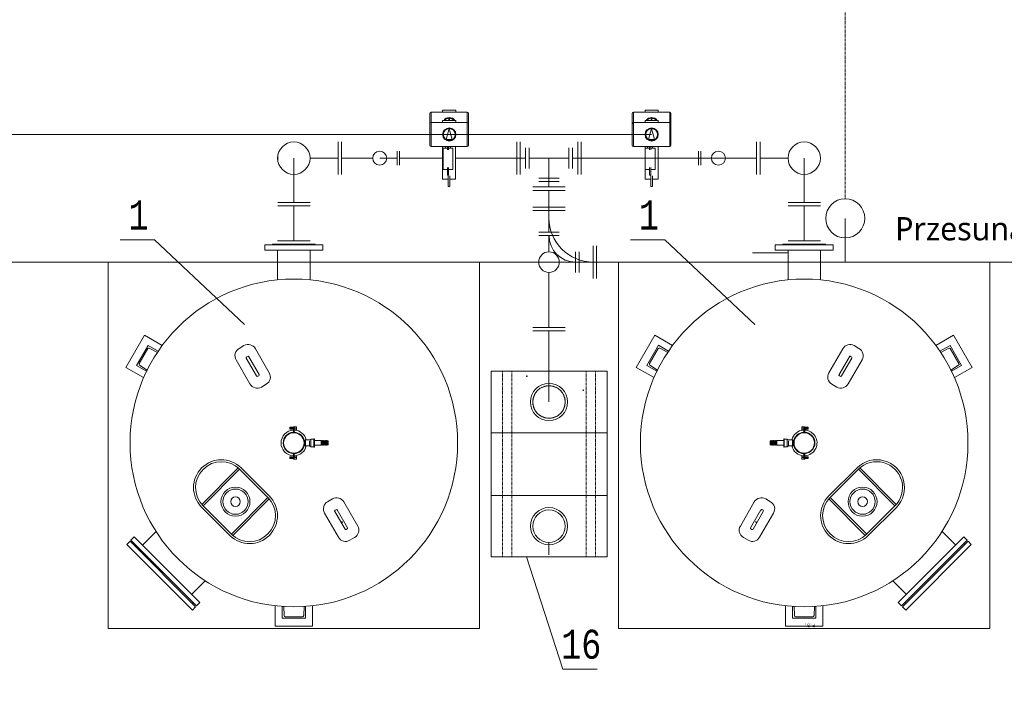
# Model space of a CAD drawing. Header units: millimetres. Extents: x 2992 to 87967, y -27051 to 43968.
# Tile 5 of 17: x 11508 to 15752, y -3273 to -423. Entities that reach past the tile are written whole.
import ezdxf
from ezdxf.enums import TextEntityAlignment as Align

# ---------------------------------------------------------------- set-up
doc = ezdxf.new("R2010")
doc.units = ezdxf.units.MM
doc.linetypes.add('DASHED', pattern=[4, 2, -2])
doc.layers.get('0').update_dxf_attribs({"lineweight": 5})
for name, color, linetype, lineweight in [('a_armatura', 7, 'Continuous', 5), ('a_filtr', 7, 'Continuous', 9), ('a_kanał technologiczny', 252, 'Continuous', 9), ('a_opis', 7, 'Continuous', 5), ('a_powietrze do zbiorników', 42, 'Continuous', 5), ('a_skrzynia kontrolno-pomiarowa', 7, 'Continuous', 9), ('a_technologia', 140, 'Continuous', 9), ('LC-002-002-----0', 1, 'Continuous', 5), ('PRZEKRÓJ', 7, 'Continuous', 5), ('woda płuczna', 24, 'Continuous', 5)]:
    doc.layers.add(name, color=color, linetype=linetype, lineweight=lineweight)
doc.layers.add('popłuczyny', color=22, linetype='Continuous')
doc.styles.add('LC-TXT-001-0', font='MONOTXT')
doc.styles.add('TrembuchetMS', font='trebuc.ttf', dxfattribs={"height": 100})
doc.dimstyles.new('andrzej', dxfattribs={"dimtxt": 100, "dimasz": 120, "dimexe": 30, "dimexo": 150, "dimgap": 60, "dimtad": 1, "dimdec": 0, "dimzin": 3, "dimdsep": 46, "dimtxsty": 'TrembuchetMS', "dimcen": 3, "dimazin": 2, "dimtfac": 1, "dimtdec": 0, "dimtofl": 0, "dimtmove": 0, "dimatfit": 3, "dimfxl": 0, "dimfrac": 1, "dimtolj": 1, "dimtzin": 0, "dimarcsym": 0})

# ---------------------------------------------------------------- blocks, each defined once
blk = doc.blocks.new('*D115')
at = {"layer": 'Defpoints', "color": 0, "linetype": 'ByBlock'}
for p in [(11195.9, -1643.4), (11983.9, -1643.4), (11983.9, -5533.4)]:
    blk.add_point(p, dxfattribs=at)
at = {"layer": 'PRZEKRÓJ', "color": 0, "lineweight": -2}
for p, q in [((11195.9, -5413.4), (11195.9, -5563.4)), ((11983.9, -5413.4), (11983.9, -5563.4)), ((11315.9, -5533.4), (11863.9, -5533.4))]:
    blk.add_line(p, q, dxfattribs=at)
at = {"layer": 'PRZEKRÓJ', "color": 0, "linetype": 'ByBlock'}
for points in [[(11315.9, -5513.4), (11315.9, -5553.4), (11195.9, -5533.4)], [(11863.9, -5553.4), (11863.9, -5513.4), (11983.9, -5533.4)]]:
    blk.add_solid(points, dxfattribs=at)
at = {"layer": 'PRZEKRÓJ', "color": 0, "linetype": 'ByBlock', "lineweight": 9, "insert": (11589.9, -5422.5), "char_height": 100, "attachment_point": 5, "style": 'TrembuchetMS'}
blk.add_mtext('\\A1;788', dxfattribs=at)
blk = doc.blocks.new('*D116')
at = {"layer": 'Defpoints', "color": 0, "linetype": 'ByBlock'}
for p in [(13394.5, -1599.4), (11983.9, -1643.4), (13394.5, -5533.4)]:
    blk.add_point(p, dxfattribs=at)
at = {"layer": 'PRZEKRÓJ', "color": 0, "lineweight": -2}
for p, q in [((11983.9, -5413.4), (11983.9, -5563.4)), ((13394.5, -5413.4), (13394.5, -5563.4)), ((12103.9, -5533.4), (13274.5, -5533.4))]:
    blk.add_line(p, q, dxfattribs=at)
at = {"layer": 'PRZEKRÓJ', "color": 0, "linetype": 'ByBlock'}
for points in [[(12103.9, -5513.4), (12103.9, -5553.4), (11983.9, -5533.4)], [(13274.5, -5553.4), (13274.5, -5513.4), (13394.5, -5533.4)]]:
    blk.add_solid(points, dxfattribs=at)
at = {"layer": 'PRZEKRÓJ', "color": 0, "linetype": 'ByBlock', "lineweight": 9, "insert": (12689.2, -5423.2), "char_height": 100, "attachment_point": 5, "style": 'TrembuchetMS'}
blk.add_mtext('\\A1;1412', dxfattribs=at)
blk = doc.blocks.new('*D117')
at = {"layer": 'Defpoints', "color": 0, "linetype": 'ByBlock'}
for p in [(15595.9, -1643.4), (15923.6, -2677.9), (15923.6, -5533.4)]:
    blk.add_point(p, dxfattribs=at)
at = {"layer": 'PRZEKRÓJ', "color": 0, "lineweight": -2}
for p, q in [((15595.9, -5413.4), (15595.9, -5563.4)), ((15923.6, -5413.4), (15923.6, -5563.4)), ((15475.9, -5533.4), (15355.9, -5533.4)), ((16043.6, -5533.4), (16163.6, -5533.4))]:
    blk.add_line(p, q, dxfattribs=at)
at = {"layer": 'PRZEKRÓJ', "color": 0, "linetype": 'ByBlock'}
for points in [[(15475.9, -5553.4), (15475.9, -5513.4), (15595.9, -5533.4)], [(16043.6, -5513.4), (16043.6, -5553.4), (15923.6, -5533.4)]]:
    blk.add_solid(points, dxfattribs=at)
at = {"layer": 'PRZEKRÓJ', "color": 0, "linetype": 'ByBlock', "lineweight": 9, "insert": (15759.7, -5422.5), "char_height": 100, "attachment_point": 5, "style": 'TrembuchetMS'}
blk.add_mtext('\\A1;328', dxfattribs=at)
blk = doc.blocks.new('*D181')
at = {"layer": 'Defpoints', "color": 0, "linetype": 'ByBlock'}
for p in [(13394.5, -2246.1), (14182.6, -2246.1), (14182.6, -5533.4)]:
    blk.add_point(p, dxfattribs=at)
at = {"layer": 'PRZEKRÓJ', "color": 0, "lineweight": -2}
for p, q in [((13394.5, -5413.4), (13394.5, -5563.4)), ((14182.6, -5413.4), (14182.6, -5563.4)), ((13514.5, -5533.4), (14062.6, -5533.4))]:
    blk.add_line(p, q, dxfattribs=at)
at = {"layer": 'PRZEKRÓJ', "color": 0, "linetype": 'ByBlock'}
for points in [[(13514.5, -5513.4), (13514.5, -5553.4), (13394.5, -5533.4)], [(14062.6, -5553.4), (14062.6, -5513.4), (14182.6, -5533.4)]]:
    blk.add_solid(points, dxfattribs=at)
at = {"layer": 'PRZEKRÓJ', "color": 0, "linetype": 'ByBlock', "lineweight": 9, "insert": (13788.5, -5422.5), "char_height": 100, "attachment_point": 5, "style": 'TrembuchetMS'}
blk.add_mtext('\\A1;788', dxfattribs=at)
blk = doc.blocks.new('*D182')
at = {"layer": 'Defpoints', "color": 0, "linetype": 'ByBlock'}
for p in [(14182.6, -2246.1), (15595.9, -5533.4), (15595.9, -5533.4)]:
    blk.add_point(p, dxfattribs=at)
at = {"layer": 'PRZEKRÓJ', "color": 0, "lineweight": -2}
for p, q in [((14182.6, -5413.4), (14182.6, -5563.4)), ((14302.6, -5533.4), (15475.9, -5533.4)), ((15595.9, -5683.4), (15595.9, -5563.4))]:
    blk.add_line(p, q, dxfattribs=at)
at = {"layer": 'PRZEKRÓJ', "color": 0, "linetype": 'ByBlock'}
for points in [[(14302.6, -5513.4), (14302.6, -5553.4), (14182.6, -5533.4)], [(15475.9, -5553.4), (15475.9, -5513.4), (15595.9, -5533.4)]]:
    blk.add_solid(points, dxfattribs=at)
at = {"layer": 'PRZEKRÓJ', "color": 0, "linetype": 'ByBlock', "lineweight": 9, "insert": (14889.2, -5423.2), "char_height": 100, "attachment_point": 5, "style": 'TrembuchetMS'}
blk.add_mtext('\\A1;1412', dxfattribs=at)

msp = doc.modelspace()

# ---------------------------------------------------------------- linework, layer by layer
at = {"color": 250, "lineweight": 9, "true_color": 0x424242}
for p, q in [((14260.9, -1019.1), (14433.9, -1019.1)), ((12089.3, -1371), (11940.9, -1371)), ((12089.3, -1371), (12476.8, -1736.2)), ((14289.3, -1371), (14140.9, -1371)), ((14289.3, -1371), (14676.8, -1736.2)), ((13849.5, -3220.1), (13692.5, -2737.1)), ((13998, -3220.1), (13849.5, -3220.1))]:
    msp.add_line(p, q, dxfattribs=at)
for centre, radius in [((13789.7, -1467.1), 44.4), ((13789.7, -2069.6), 80), ((13789.7, -2604.6), 80), ((13789.7, -2604.6), 80), ((13789.7, -2604.6), 80)]:
    msp.add_circle(centre, radius, dxfattribs=at)
at = {"layer": 'a_armatura', "color": 250, "lineweight": 9, "true_color": 0x424242}
for p, q in [((13276.3, -826.8), (13276.3, -871.3)), ((13282, -821.1), (13282, -865.7)), ((13331.3, -821.1), (13282, -821.1)), ((13331.3, -812.1), (13331.3, -821.1)), ((13388.3, -812.1), (13331.3, -812.1)), ((13388.3, -821.1), (13331.3, -821.1)), ((13359.8, -847), (13357.2, -856.7)), ((13362.4, -856.7), (13359.8, -847)), ((13388.3, -821.1), (13388.3, -812.1)), ((13437.6, -821.1), (13388.3, -821.1)), ((13437.6, -821.1), (13437.6, -865.7)), ((13443.3, -826.8), (13443.3, -918.4)), ((14148.6, -826.8), (14148.6, -918.4)), ((14154.3, -821.1), (14154.3, -865.7)), ((14154.3, -821.1), (14203.6, -821.1)), ((14203.6, -821.1), (14203.6, -812.1)), ((14203.6, -812.1), (14260.6, -812.1)), ((14203.6, -821.1), (14260.6, -821.1)), ((14229.5, -856.7), (14232.1, -847)), ((14232.1, -847), (14234.7, -856.7)), ((14260.6, -812.1), (14260.6, -821.1)), ((14260.6, -821.1), (14309.9, -821.1)), ((14309.9, -821.1), (14309.9, -865.7)), ((14315.6, -826.8), (14315.6, -871.3)), ((13276.3, -871.4), (13276.3, -963)), ((13282, -865.7), (13331.3, -865.7)), ((13282, -865.7), (13282, -968.7)), ((13331.3, -865.7), (13331.3, -856.7)), ((13331.3, -856.7), (13388.3, -856.7)), ((13331.3, -865.7), (13388.3, -865.7)), ((13388.3, -856.7), (13388.3, -865.7)), ((13388.3, -865.7), (13437.6, -865.7)), ((13437.6, -865.7), (13437.6, -968.7)), ((13443.3, -871.4), (13443.3, -963)), ((14148.6, -871.4), (14148.6, -963)), ((14203.6, -865.7), (14154.3, -865.7)), ((14154.3, -865.7), (14154.3, -968.7)), ((14203.6, -856.7), (14203.6, -865.7)), ((14260.6, -856.7), (14203.6, -856.7)), ((14260.6, -865.7), (14203.6, -865.7)), ((14260.6, -865.7), (14260.6, -856.7)), ((14309.9, -865.7), (14260.6, -865.7)), ((14309.9, -865.7), (14309.9, -968.7)), ((14315.6, -871.4), (14315.6, -963)), ((13346.9, -939.4), (13359.8, -891.6)), ((13359.8, -891.6), (13372.6, -939.4)), ((14232.1, -891.6), (14219.3, -939.4)), ((14244.9, -939.4), (14232.1, -891.6)), ((13282, -968.7), (13437.6, -968.7)), ((13330.9, -968.7), (13330.9, -1095)), ((13330.9, -1110.1), (13330.9, -968.7)), ((13343.7, -975.7), (13332.9, -975.7)), ((13332.9, -975.7), (13332.9, -1067.7)), ((13343.7, -975.7), (13343.7, -968.7)), ((13351.7, -975.7), (13343.7, -975.7)), ((13372.6, -939.4), (13346.9, -939.4)), ((13351.7, -968.7), (13351.7, -975.7)), ((13351.7, -975.7), (13351.7, -983.4)), ((13357.1, -975.7), (13357.1, -968.7)), ((13357.1, -975.7), (13357.1, -983.4)), ((13375.9, -975.7), (13357.1, -975.7)), ((13365.2, -975.7), (13365.2, -968.7)), ((13365.2, -975.7), (13375.9, -975.7)), ((13375.9, -1067.7), (13375.9, -975.7)), ((13386.9, -968.7), (13386.9, -1095)), ((13386.9, -968.7), (13386.9, -1110.1)), ((14309.9, -968.7), (14154.3, -968.7)), ((14214.7, -975.7), (14203.9, -975.7)), ((14203.9, -1067.7), (14203.9, -975.7)), ((14203.9, -975.7), (14222.7, -975.7)), ((14204.9, -968.7), (14204.9, -975.7)), ((14204.9, -968.7), (14204.9, -975.7)), ((14214.7, -975.7), (14214.7, -968.7)), ((14219.3, -939.4), (14244.9, -939.4)), ((14222.7, -975.7), (14222.7, -968.7)), ((14222.7, -975.7), (14222.7, -983.4)), ((14228.1, -968.7), (14228.1, -975.7)), ((14228.1, -975.7), (14228.1, -983.4)), ((14228.1, -975.7), (14236.2, -975.7)), ((14236.2, -975.7), (14236.2, -968.7)), ((14236.2, -975.7), (14246.9, -975.7)), ((14246.9, -975.7), (14246.9, -1067.7)), ((14260.9, -968.7), (14260.9, -1095)), ((14260.9, -1110.1), (14260.9, -968.7)), ((13332.9, -983.4), (13332.9, -1060.1)), ((13375.9, -983.4), (13375.9, -1060.1)), ((14203.9, -983.4), (14203.9, -1060.1)), ((14246.9, -983.4), (14246.9, -1060.1)), ((13351.7, -1067.7), (13351.7, -1060.1)), ((13357.1, -1067.7), (13357.1, -1060.1)), ((14222.7, -1067.7), (14222.7, -1060.1)), ((14228.1, -1067.7), (14228.1, -1060.1)), ((13332.9, -1067.7), (13351.7, -1067.7)), ((13351.7, -1067.7), (13351.7, -1092.7)), ((13357.1, -1092.7), (13351.7, -1092.7)), ((13355.4, -1110.1), (13355.4, -1095)), ((13357.1, -1067.7), (13375.9, -1067.7)), ((13357.1, -1067.7), (13357.1, -1092.7)), ((13362.4, -1110.1), (13362.4, -1095)), ((14222.7, -1067.7), (14203.9, -1067.7)), ((14204.9, -1067.7), (14204.9, -1095)), ((14204.9, -1067.7), (14204.9, -1110.1)), ((14222.7, -1067.7), (14222.7, -1092.7)), ((14222.7, -1092.7), (14228.1, -1092.7)), ((14228.1, -1067.7), (14228.1, -1092.7)), ((14246.9, -1067.7), (14228.1, -1067.7)), ((14229.4, -1110.1), (14229.4, -1095)), ((14236.4, -1110.1), (14236.4, -1095)), ((13355.4, -1110.1), (13330.9, -1110.1)), ((13355.4, -1110.1), (13355.4, -1141.1)), ((13355.4, -1141.1), (13362.4, -1141.1)), ((13362.4, -1110.1), (13362.4, -1141.1)), ((13386.9, -1110.1), (13362.4, -1110.1)), ((14204.9, -1110.1), (14229.4, -1110.1)), ((14229.4, -1110.1), (14229.4, -1141.1)), ((14236.4, -1141.1), (14229.4, -1141.1)), ((14236.4, -1110.1), (14260.9, -1110.1)), ((14236.4, -1110.1), (14236.4, -1141.1)), ((13719.9, -1748.6), (13859.6, -1748.6)), ((13719.9, -1763.6), (13859.6, -1763.6)), ((12672, -2182.8), (12702, -2182.8)), ((12672.9, -2179.2), (12673.4, -2178.7)), ((12672.9, -2179.2), (12672.9, -2186.4)), ((12672.9, -2186.4), (12673.4, -2186.9)), ((12673.4, -2178.7), (12687.9, -2178.7)), ((12673.4, -2178.7), (12673.4, -2186.9)), ((12673.4, -2179.2), (12687.9, -2179.2)), ((12673.4, -2186.4), (12687.9, -2186.4)), ((12673.4, -2186.9), (12687.9, -2186.9)), ((12687.9, -2176.9), (12687.9, -2197.9)), ((12687.9, -2176.9), (12689.4, -2176.9)), ((12689.4, -2176.9), (12689.4, -2197.7)), ((12689.4, -2178.7), (12690.4, -2178.7)), ((12689.4, -2179.2), (12690.4, -2179.2)), ((12689.4, -2186.4), (12690.4, -2186.4)), ((12689.4, -2186.9), (12690.4, -2186.9)), ((12690.4, -2176.9), (12690.4, -2197.7)), ((12690.4, -2176.9), (12691.9, -2176.9)), ((12691.9, -2176.3), (12691.9, -2197.9)), ((12691.9, -2176.3), (12700.7, -2176.3)), ((12691.9, -2189.3), (12700.7, -2189.3)), ((12700.7, -2176.3), (12700.7, -2189.3)), ((14907.8, -2182.8), (14877.9, -2182.8)), ((14879.1, -2176.3), (14879.1, -2189.3)), ((14887.9, -2176.3), (14879.1, -2176.3)), ((14887.9, -2189.3), (14879.1, -2189.3)), ((14887.9, -2176.3), (14887.9, -2197.9)), ((14889.4, -2176.9), (14887.9, -2176.9)), ((14889.4, -2176.9), (14889.4, -2197.7)), ((14890.4, -2178.7), (14889.4, -2178.7)), ((14890.4, -2179.2), (14889.4, -2179.2)), ((14890.4, -2186.4), (14889.4, -2186.4)), ((14890.4, -2186.9), (14889.4, -2186.9)), ((14890.4, -2176.9), (14890.4, -2197.7)), ((14891.9, -2176.9), (14890.4, -2176.9)), ((14891.9, -2176.9), (14891.9, -2197.9)), ((14906.4, -2178.7), (14891.9, -2178.7)), ((14906.4, -2179.2), (14891.9, -2179.2)), ((14906.4, -2186.4), (14891.9, -2186.4)), ((14906.4, -2186.9), (14891.9, -2186.9)), ((14906.9, -2179.2), (14906.4, -2178.7)), ((14906.4, -2178.7), (14906.4, -2186.9)), ((14906.9, -2186.4), (14906.4, -2186.9)), ((14906.9, -2179.2), (14906.9, -2186.4)), ((12734.7, -2238.1), (12733.2, -2238.1)), ((12735.7, -2235.6), (12734.7, -2236.6)), ((12734.7, -2236.6), (12734.7, -2255.6)), ((12738.3, -2236.6), (12734.7, -2236.6)), ((12738.3, -2235.6), (12735.7, -2235.6)), ((12735.7, -2255.6), (12735.7, -2236.6)), ((12738.3, -2232.3), (12738.3, -2260)), ((12740.1, -2232.3), (12738.3, -2232.3)), ((12740.1, -2232.3), (12740.1, -2260)), ((12757.8, -2233.3), (12740.1, -2233.3)), ((12757.8, -2233.3), (12763.1, -2230)), ((12757.8, -2236.3), (12757.8, -2255.9)), ((12776.4, -2230), (12763.1, -2230)), ((12763.1, -2233), (12763.1, -2259.3)), ((12776.4, -2263.6), (12776.4, -2228.6)), ((12778.3, -2228.6), (12776.4, -2228.6)), ((12778.3, -2263.6), (12778.3, -2228.6)), ((12778.3, -2236.1), (12807.3, -2236.1)), ((12807.3, -2236.1), (12809.5, -2237.6)), ((12807.3, -2256.1), (12807.3, -2236.1)), ((12810.3, -2236.1), (12812.5, -2237.6)), ((12810.3, -2256.1), (12810.3, -2236.1)), ((12813.3, -2236.1), (12815.5, -2237.6)), ((12813.3, -2256.1), (12813.3, -2236.1)), ((12816.3, -2236.1), (12818.5, -2237.6)), ((12816.3, -2256.1), (12816.3, -2236.1)), ((12819.3, -2236.1), (12821.5, -2237.6)), ((12819.3, -2256.1), (12819.3, -2236.1)), ((12822.3, -2256.2), (12822.3, -2236.1)), ((12822.3, -2236.1), (12822.4, -2236.1)), ((12822.3, -2236.1), (12824.5, -2237.6)), ((12825.3, -2256.1), (12825.3, -2236.1)), ((12825.3, -2236.1), (12827.5, -2237.6)), ((12828.3, -2256.1), (12828.3, -2236.1)), ((12828.3, -2236.1), (12830.5, -2237.6)), ((12831.3, -2256.2), (12831.3, -2236.1)), ((12831.3, -2236.1), (12831.4, -2236.1)), ((12831.3, -2236.1), (12833.5, -2237.6)), ((12834.3, -2236.1), (12837.3, -2238.1)), ((12834.3, -2256.1), (12834.3, -2236.1)), ((12837.3, -2238.1), (12837.3, -2254.1)), ((14745.5, -2236.1), (14742.5, -2238.1)), ((14742.5, -2238.1), (14742.5, -2254.1)), ((14745.5, -2256.1), (14745.5, -2236.1)), ((14748.5, -2236.1), (14746.3, -2237.6)), ((14748.5, -2236.1), (14748.4, -2236.1)), ((14748.5, -2256.2), (14748.5, -2236.1)), ((14751.5, -2236.1), (14749.3, -2237.6)), ((14751.5, -2256.1), (14751.5, -2236.1)), ((14754.5, -2236.1), (14752.3, -2237.6)), ((14754.5, -2256.1), (14754.5, -2236.1)), ((14757.5, -2236.1), (14755.3, -2237.6)), ((14757.5, -2236.1), (14757.4, -2236.1)), ((14757.5, -2256.2), (14757.5, -2236.1)), ((14760.5, -2236.1), (14758.3, -2237.6)), ((14760.5, -2256.1), (14760.5, -2236.1)), ((14763.5, -2236.1), (14761.3, -2237.6)), ((14763.5, -2256.1), (14763.5, -2236.1)), ((14766.5, -2236.1), (14764.3, -2237.6)), ((14766.5, -2256.1), (14766.5, -2236.1)), ((14769.5, -2236.1), (14767.3, -2237.6)), ((14769.5, -2256.1), (14769.5, -2236.1)), ((14772.5, -2236.1), (14770.3, -2237.6)), ((14801.5, -2236.1), (14772.5, -2236.1)), ((14772.5, -2256.1), (14772.5, -2236.1)), ((14801.5, -2263.6), (14801.5, -2228.6)), ((14801.5, -2228.6), (14803.5, -2228.6)), ((14803.5, -2263.6), (14803.5, -2228.6)), ((14803.5, -2230), (14816.8, -2230)), ((14822, -2233.3), (14816.8, -2230)), ((14816.8, -2233), (14816.8, -2259.3)), ((14822, -2233.3), (14839.7, -2233.3)), ((14822, -2236.3), (14822, -2255.9)), ((14839.7, -2232.3), (14841.5, -2232.3)), ((14839.7, -2232.3), (14839.7, -2260)), ((14841.5, -2232.3), (14841.5, -2260)), ((14841.5, -2235.6), (14844.2, -2235.6)), ((14841.5, -2236.6), (14845.2, -2236.6)), ((14844.2, -2235.6), (14845.2, -2236.6)), ((14844.2, -2255.6), (14844.2, -2236.6)), ((14845.2, -2236.6), (14845.2, -2255.6)), ((14845.2, -2238.1), (14846.7, -2238.1)), ((12734.7, -2254.1), (12733.2, -2254.1)), ((12735.7, -2256.6), (12734.7, -2255.6)), ((12738.3, -2255.6), (12734.7, -2255.6)), ((12738.3, -2256.6), (12735.7, -2256.6)), ((12738.3, -2260), (12740.1, -2260)), ((12740.1, -2258.9), (12757.8, -2258.9)), ((12757.8, -2258.9), (12763.1, -2262.3)), ((12763.1, -2262.3), (12776.4, -2262.3)), ((12776.4, -2263.6), (12778.3, -2263.6)), ((12778.3, -2256.1), (12807.3, -2256.1)), ((12807.3, -2256.1), (12809.5, -2254.6)), ((12810.3, -2256.1), (12812.5, -2254.6)), ((12813.3, -2256.1), (12815.5, -2254.6)), ((12816.3, -2256.1), (12818.5, -2254.6)), ((12819.3, -2256.1), (12821.5, -2254.6)), ((12822.3, -2256.2), (12824.5, -2254.7)), ((12822.3, -2256.1), (12822.4, -2256.1)), ((12825.3, -2256.1), (12827.5, -2254.6)), ((12828.3, -2256.1), (12830.5, -2254.6)), ((12831.3, -2256.2), (12833.5, -2254.7)), ((12831.3, -2256.1), (12831.4, -2256.1)), ((12834.3, -2256.1), (12837.3, -2254.1)), ((14745.5, -2256.1), (14742.5, -2254.1)), ((14748.5, -2256.2), (14746.3, -2254.7)), ((14748.5, -2256.1), (14748.4, -2256.1)), ((14751.5, -2256.1), (14749.3, -2254.6)), ((14754.5, -2256.1), (14752.3, -2254.6)), ((14757.5, -2256.2), (14755.3, -2254.7)), ((14757.5, -2256.1), (14757.4, -2256.1)), ((14760.5, -2256.1), (14758.3, -2254.6)), ((14763.5, -2256.1), (14761.3, -2254.6)), ((14766.5, -2256.1), (14764.3, -2254.6)), ((14769.5, -2256.1), (14767.3, -2254.6)), ((14772.5, -2256.1), (14770.3, -2254.6)), ((14801.5, -2256.1), (14772.5, -2256.1)), ((14803.5, -2263.6), (14801.5, -2263.6)), ((14816.8, -2262.3), (14803.5, -2262.3)), ((14822, -2258.9), (14816.8, -2262.3)), ((14839.7, -2258.9), (14822, -2258.9)), ((14841.5, -2260), (14839.7, -2260)), ((14841.5, -2255.6), (14845.2, -2255.6)), ((14841.5, -2256.6), (14844.2, -2256.6)), ((14844.2, -2256.6), (14845.2, -2255.6)), ((14845.2, -2254.1), (14846.7, -2254.1)), ((12672, -2309.4), (12702, -2309.4)), ((12672.9, -2305.8), (12673.4, -2305.3)), ((12672.9, -2313), (12672.9, -2305.8)), ((12672.9, -2313), (12673.4, -2313.5)), ((12673.4, -2305.3), (12687.9, -2305.3)), ((12673.4, -2313.5), (12673.4, -2305.3)), ((12673.4, -2305.8), (12687.9, -2305.8)), ((12673.4, -2313), (12687.9, -2313)), ((12673.4, -2313.5), (12687.9, -2313.5)), ((12687.9, -2315.3), (12687.9, -2294.3)), ((12687.9, -2315.3), (12689.4, -2315.3)), ((12689.4, -2315.3), (12689.4, -2294.6)), ((12689.4, -2305.3), (12690.4, -2305.3)), ((12689.4, -2305.8), (12690.4, -2305.8)), ((12689.4, -2313), (12690.4, -2313)), ((12689.4, -2313.5), (12690.4, -2313.5)), ((12690.4, -2315.3), (12690.4, -2294.6)), ((12690.4, -2315.3), (12691.9, -2315.3)), ((12691.9, -2315.9), (12691.9, -2294.3)), ((12691.9, -2302.9), (12700.7, -2302.9)), ((12691.9, -2315.9), (12700.7, -2315.9)), ((12700.7, -2315.9), (12700.7, -2302.9)), ((14907.8, -2309.4), (14877.9, -2309.4)), ((14879.1, -2315.9), (14879.1, -2302.9)), ((14887.9, -2302.9), (14879.1, -2302.9)), ((14887.9, -2315.9), (14879.1, -2315.9)), ((14887.9, -2315.9), (14887.9, -2294.3)), ((14889.4, -2315.3), (14887.9, -2315.3)), ((14889.4, -2315.3), (14889.4, -2294.6)), ((14890.4, -2305.3), (14889.4, -2305.3)), ((14890.4, -2305.8), (14889.4, -2305.8)), ((14890.4, -2313), (14889.4, -2313)), ((14890.4, -2313.5), (14889.4, -2313.5)), ((14890.4, -2315.3), (14890.4, -2294.6)), ((14891.9, -2315.3), (14890.4, -2315.3)), ((14891.9, -2315.3), (14891.9, -2294.3)), ((14906.4, -2305.3), (14891.9, -2305.3)), ((14906.4, -2305.8), (14891.9, -2305.8)), ((14906.4, -2313), (14891.9, -2313)), ((14906.4, -2313.5), (14891.9, -2313.5)), ((14906.9, -2305.8), (14906.4, -2305.3)), ((14906.4, -2313.5), (14906.4, -2305.3)), ((14906.9, -2313), (14906.4, -2313.5)), ((14906.9, -2313), (14906.9, -2305.8)), ((13789.7, -2728.6), (13789.7, -2674.5))]:
    msp.add_line(p, q, dxfattribs=at)
for centre, radius in [((13359.8, -917.2), 28.5), ((14232.1, -917.2), 28.5), ((13359.8, -917.2), 25.6), ((14232.1, -917.2), 25.6), ((12689.9, -2246.1), 44), ((14889.9, -2246.1), 44)]:
    msp.add_circle(centre, radius, dxfattribs=at)
for centre, radius, start, end in [((13282, -826.8), 5.7, 90.0008, 180.0008), ((13359.8, -872.6), 28.5, 33.9218, 146.0797), ((13359.8, -872.6), 25.6, 38.321, 141.6806), ((13437.6, -826.8), 5.7, 0.0008, 90.0008), ((14154.3, -826.8), 5.7, 90, 180), ((14232.1, -872.6), 28.5, 33.906, 146.0925), ((14232.1, -872.6), 25.6, 38.3026, 141.6958), ((14309.9, -826.8), 5.7, 0, 90), ((13282, -871.4), 5.7, 90.0008, 180.0008), ((13437.6, -871.4), 5.7, 0.0008, 90.0008), ((14154.3, -871.4), 5.7, 89.9992, 179.9992), ((14309.9, -871.4), 5.7, 359.9992, 89.9992), ((13437.6, -918.4), 5.7, 354.6712, 0.0008), ((14154.3, -918.4), 5.7, 180, 185.6153), ((13282, -963), 5.7, 180.0008, 270.0008), ((13437.6, -963), 5.7, 270.0008, 0.0008), ((14154.3, -963), 5.7, 179.9992, 269.9992), ((14309.9, -963), 5.7, 269.9992, 359.9992), ((12689.9, -2246.1), 55.2, 92.0764, 267.9236), ((12689.9, -2246.1), 46, 93.6093, 266.3907), ((12684.8, -2197.2), 3.24, 276.0024, 346.6188), ((12686.9, -2197.7), 2.56, 273.6093, 0), ((12693, -2197.7), 2.56, 180, 266.3907), ((12689.9, -2246.1), 55.2, 13.3867, 87.9236), ((12695.1, -2197.2), 3.24, 193.3812, 263.9976), ((12689.9, -2246.1), 46, 12.1728, 86.3907), ((14889.9, -2246.1), 55.2, 92.0764, 166.6133), ((14889.9, -2246.1), 46, 93.6093, 167.8272), ((14884.8, -2197.2), 3.24, 276.0024, 346.6188), ((14886.9, -2197.7), 2.56, 273.6093, 0), ((14893, -2197.7), 2.56, 180, 266.3907), ((14889.9, -2246.1), 55.2, 334.9767, 87.9236), ((14895.1, -2197.2), 3.24, 193.3812, 263.9976), ((14889.9, -2246.1), 46, 273.6093, 86.3907), ((12809.8, -2237.2), 0.5, 236.1488, 0), ((12812.8, -2237.2), 0.5, 236.1488, 0), ((12815.8, -2237.2), 0.5, 236.1488, 0), ((12818.8, -2237.2), 0.5, 236.1488, 0), ((12821.8, -2237.2), 0.5, 236.3099, 0), ((12824.8, -2237.2), 0.5, 235.4246, 0), ((12827.8, -2237.2), 0.5, 236.3099, 0), ((12830.8, -2237.2), 0.5, 236.3099, 0), ((12833.8, -2237.2), 0.5, 235.4246, 0), ((14746, -2237.2), 0.5, 180, 304.5754), ((14749, -2237.2), 0.5, 180, 303.6901), ((14752, -2237.2), 0.5, 180, 303.6901), ((14755, -2237.2), 0.5, 180, 304.5754), ((14758, -2237.2), 0.5, 180, 303.6901), ((14761, -2237.2), 0.5, 180, 303.8512), ((14764, -2237.2), 0.5, 180, 303.8512), ((14767, -2237.2), 0.5, 180, 303.8512), ((14770, -2237.2), 0.5, 180, 303.8512), ((12684.8, -2295.1), 3.24, 13.3812, 83.9976), ((12689.9, -2246.1), 55.2, 272.0764, 346.6133), ((12695.1, -2295.1), 3.24, 96.0024, 166.3974), ((12689.9, -2246.1), 46, 273.6094, 347.8272), ((12809.8, -2255), 0.5, 0, 123.8512), ((12812.8, -2255), 0.5, 0, 123.8512), ((12815.8, -2255), 0.5, 0, 123.8512), ((12818.8, -2255), 0.5, 0, 123.8512), ((12821.8, -2255), 0.5, 0, 123.6901), ((12824.8, -2255.1), 0.5, 0, 124.5754), ((12827.8, -2255), 0.5, 0, 123.6901), ((12830.8, -2255), 0.5, 0, 123.6901), ((12833.8, -2255.1), 0.5, 0, 124.5754), ((14746, -2255.1), 0.5, 55.4246, 180), ((14749, -2255), 0.5, 56.3099, 180), ((14752, -2255), 0.5, 56.3099, 180), ((14755, -2255.1), 0.5, 55.4246, 180), ((14758, -2255), 0.5, 56.3099, 180), ((14761, -2255), 0.5, 56.1488, 180), ((14764, -2255), 0.5, 56.1488, 180), ((14767, -2255), 0.5, 56.1488, 180), ((14770, -2255), 0.5, 56.1488, 180), ((14889.9, -2246.1), 55.2, 193.3867, 267.9236), ((14889.9, -2246.1), 46, 192.1728, 266.3906), ((14884.8, -2295.1), 3.24, 13.6026, 83.9976), ((14889.9, -2246.1), 55.2, 272.0764, 334.9767), ((14895.1, -2295.1), 3.24, 96.0024, 166.6188), ((12686.9, -2294.6), 2.56, 0, 86.3907), ((12693, -2294.6), 2.56, 93.6093, 180), ((14886.9, -2294.6), 2.56, 0, 86.3907), ((14893, -2294.6), 2.56, 93.6093, 180)]:
    msp.add_arc(centre, radius, start, end, dxfattribs=at)
at = {"layer": 'a_filtr', "color": 250, "lineweight": 9, "true_color": 0x424242}
for p, q in [((12564.9, -1416.1), (12564.9, -1393.1)), ((12814.9, -1393.1), (12564.9, -1393.1)), ((12597.9, -1390.1), (12781.9, -1390.1)), ((12597.9, -1390.1), (12597.9, -1393.1)), ((12781.9, -1390.1), (12781.9, -1393.1)), ((12814.9, -1416.1), (12814.9, -1393.1)), ((14764.9, -1393.1), (15014.9, -1393.1)), ((14764.9, -1416.1), (14764.9, -1393.1)), ((14981.9, -1390.1), (14797.9, -1390.1)), ((14797.9, -1390.1), (14797.9, -1393.1)), ((14981.9, -1390.1), (14981.9, -1393.1)), ((15014.9, -1416.1), (15014.9, -1393.1)), ((12814.9, -1416.1), (12564.9, -1416.1)), ((12620, -1543.6), (12620, -1416.1)), ((12759.7, -1543.6), (12759.7, -1416.1)), ((14764.9, -1416.1), (15014.9, -1416.1)), ((14820.1, -1543.6), (14820.1, -1416.1)), ((14959.8, -1543.6), (14959.8, -1416.1)), ((12046.1, -1782), (11966.1, -1920.6)), ((12046.1, -1782), (12122.4, -1826.1)), ((14166.1, -1920.6), (14246.1, -1782)), ((14246.1, -1782), (14322.5, -1826.1)), ((15533.8, -1782), (15457.4, -1826.1)), ((15533.8, -1782), (15613.8, -1920.6)), ((12061.3, -1825.6), (12011.3, -1912.2)), ((12060.1, -1839.6), (12022.9, -1904.1)), ((12061.3, -1825.6), (12104.6, -1850.6)), ((12101.6, -1855.8), (12066.8, -1837.7)), ((12104.6, -1850.6), (12101.6, -1855.8)), ((12454, -1838.8), (12474.7, -1826.8)), ((12523.9, -1840), (12583.9, -1943.9)), ((14211.4, -1912.1), (14261.4, -1825.5)), ((14223, -1904), (14260.2, -1839.5)), ((14261.4, -1825.5), (14304.7, -1850.5)), ((14266.9, -1837.6), (14301.7, -1855.7)), ((14301.7, -1855.7), (14304.7, -1850.5)), ((15055.9, -1840), (14995.9, -1943.9)), ((15125.9, -1838.8), (15105.1, -1826.8)), ((15518.5, -1825.6), (15475.2, -1850.6)), ((15475.2, -1850.6), (15478.2, -1855.8)), ((15478.2, -1855.8), (15513, -1837.7)), ((15518.5, -1825.6), (15568.5, -1912.2)), ((15519.7, -1839.6), (15556.9, -1904.1)), ((12440.8, -1888), (12500.8, -1991.9)), ((12485, -1880.5), (12529.4, -1957.4)), ((12486.3, -1875.6), (12490.4, -1873.2)), ((12495.4, -1874.5), (12539.8, -1951.4)), ((15084.5, -1874.5), (15040.1, -1951.4)), ((15094.9, -1880.5), (15050.5, -1957.4)), ((15139, -1888), (15079, -1991.9)), ((15093.5, -1875.6), (15089.4, -1873.2)), ((11966.1, -1920.6), (12042.4, -1964.7)), ((12011.3, -1912.2), (12054.6, -1937.2)), ((12024.6, -1910.8), (12057.6, -1932)), ((12057.6, -1932), (12054.6, -1937.2)), ((14166.1, -1920.6), (14242.5, -1964.7)), ((14211.4, -1912.1), (14254.7, -1937.1)), ((14257.7, -1931.9), (14224.7, -1910.7)), ((14254.7, -1937.1), (14257.7, -1931.9)), ((15555.3, -1910.8), (15522.2, -1932)), ((15522.2, -1932), (15525.2, -1937.2)), ((15568.5, -1912.2), (15525.2, -1937.2)), ((15613.8, -1920.6), (15537.4, -1964.7)), ((12534.3, -1958.7), (12538.4, -1956.3)), ((12550, -2005.1), (12570.7, -1993.1)), ((15029.9, -2005.1), (15009.1, -1993.1)), ((15045.5, -1958.7), (15041.4, -1956.3)), ((12293, -2511.2), (12449.9, -2353.6)), ((12298.8, -2517.5), (12456.2, -2359.4)), ((12450.1, -2353.3), (12583.9, -2486.5)), ((12462.2, -2353.3), (12583.9, -2474.3)), ((15129.7, -2353.3), (14995.9, -2486.5)), ((15117.6, -2353.3), (14995.9, -2474.3)), ((15281, -2517.5), (15123.6, -2359.4)), ((15286.8, -2511.2), (15129.9, -2353.6)), ((12420.5, -2638.6), (12577.8, -2480.4)), ((12426.8, -2644.4), (12583.7, -2486.7)), ((12835.2, -2499.1), (12856, -2487.1)), ((12965.2, -2604.2), (12905.2, -2500.3)), ((14614.7, -2604.2), (14674.7, -2500.3)), ((14744.6, -2499.1), (14723.8, -2487.1)), ((15153, -2644.4), (14996.1, -2486.7)), ((15159.3, -2638.6), (15002, -2480.4)), ((12292.8, -2523.6), (12414.4, -2644.6)), ((12298.8, -2517.5), (12426.6, -2644.6)), ((12910.6, -2617.7), (12866.2, -2540.8)), ((12867.5, -2535.9), (12871.7, -2533.5)), ((12921, -2611.7), (12876.6, -2534.8)), ((14658.8, -2611.7), (14703.2, -2534.8)), ((14669.2, -2617.7), (14713.6, -2540.8)), ((14712.3, -2535.9), (14708.2, -2533.5)), ((15281, -2517.5), (15153.3, -2644.6)), ((15287, -2523.6), (15165.4, -2644.6)), ((12882, -2652.2), (12822, -2548.3)), ((14697.8, -2652.2), (14757.8, -2548.3)), ((12036.8, -2686.5), (12095.8, -2627.5)), ((12915.5, -2619), (12919.7, -2616.6)), ((14664.3, -2619), (14660.2, -2616.6)), ((15543, -2686.5), (15484, -2627.5)), ((11969.6, -2683), (11983.8, -2668.8)), ((11983.8, -2668.8), (12266.6, -2951.7)), ((11987.3, -2665.3), (12001.5, -2651.2)), ((11987.3, -2665.3), (12270.2, -2948.1)), ((12001.5, -2651.2), (12284.3, -2934)), ((12931.2, -2665.4), (12952, -2653.4)), ((14648.6, -2665.4), (14627.8, -2653.4)), ((15578.4, -2651.2), (15295.5, -2934)), ((15592.5, -2665.3), (15309.7, -2948.1)), ((15596, -2668.8), (15313.2, -2951.7)), ((15592.5, -2665.3), (15578.4, -2651.2)), ((15610.2, -2683), (15596, -2668.8)), ((11969.6, -2683), (12252.5, -2965.8)), ((11997.9, -2683), (12001.5, -2679.4)), ((15610.2, -2683), (15327.3, -2965.8)), ((15581.9, -2683), (15578.4, -2679.4)), ((12248.9, -2898.6), (12307.8, -2839.8)), ((15330.9, -2898.6), (15272, -2839.8)), ((12252.5, -2937.5), (12256, -2934)), ((12252.5, -2965.8), (12266.6, -2951.7)), ((12270.2, -2948.1), (12284.3, -2934)), ((12609.9, -3035.7), (12609.9, -2947.6)), ((12640, -2950.7), (12646, -2950.7)), ((12640, -3000.7), (12640, -2950.7)), ((12646, -2950.7), (12647.7, -2990)), ((12732.2, -2990), (12734, -2950.7)), ((12734, -2950.7), (12740, -2950.7)), ((12740, -3000.7), (12740, -2950.7)), ((12769.9, -3035.7), (12769.9, -2947.6)), ((14809.9, -3035.7), (14809.9, -2947.6)), ((14839.9, -3000.7), (14839.9, -2950.7)), ((14845.9, -2950.7), (14839.9, -2950.7)), ((14847.7, -2990), (14845.9, -2950.7)), ((14933.9, -2950.7), (14932.1, -2990)), ((14939.9, -2950.7), (14933.9, -2950.7)), ((14939.9, -3000.7), (14939.9, -2950.7)), ((14969.9, -3035.7), (14969.9, -2947.6)), ((15309.7, -2948.1), (15295.5, -2934)), ((15327.3, -2965.8), (15313.2, -2951.7)), ((15327.3, -2937.5), (15323.8, -2934)), ((12640, -3000.7), (12740, -3000.7)), ((12652.7, -2994.7), (12727.2, -2994.7)), ((14939.9, -3000.7), (14839.9, -3000.7)), ((14927.1, -2994.7), (14852.6, -2994.7)), ((12609.9, -3035.7), (12769.9, -3035.7)), ((14969.9, -3035.7), (14809.9, -3035.7))]:
    msp.add_line(p, q, dxfattribs=at)
for centre, radius in [((12689.9, -2246.1), 706), ((14889.9, -2246.1), 706), ((12438.3, -2499), 62.5), ((12438.3, -2499), 54.3), ((15141.5, -2499), 62.5), ((15141.5, -2499), 54.3), ((12438.3, -2499), 20.8), ((15141.5, -2499), 20.8), ((12898.1, -2586.7), 1.5), ((14681.7, -2586.7), 1.5)]:
    msp.add_circle(centre, radius, dxfattribs=at)
for centre, radius, start, end in [((12492.7, -1858), 36, 30, 120), ((15087.1, -1858), 36, 60, 150), ((12064.5, -1842.1), 5, 62.6026, 150), ((12472, -1870), 36, 120, 210), ((14264.6, -1842), 5, 62.6026, 150), ((15107.9, -1870), 36, 330, 60), ((15515.3, -1842.1), 5, 30, 117.3974), ((12027.3, -1906.6), 5, 150, 237.3974), ((12488.1, -1878.7), 3.6, 120, 210), ((12492.2, -1876.3), 3.6, 30, 120), ((14227.4, -1906.5), 5, 150, 237.3974), ((15087.6, -1876.3), 3.6, 60, 150), ((15091.7, -1878.7), 3.6, 330, 60), ((15552.6, -1906.6), 5, 302.6026, 30), ((12536.6, -1953.2), 3.6, 300, 30), ((12552.7, -1961.9), 36, 300, 30), ((15027.1, -1961.9), 36, 150, 240), ((15043.2, -1953.2), 3.6, 150, 240), ((12532, -1973.9), 36, 210, 300), ((12532.5, -1955.6), 3.6, 210, 300), ((15047.9, -1973.9), 36, 240, 330), ((15047.3, -1955.6), 3.6, 240, 330), ((12377.5, -2438.4), 120.1, 45.14, 225.14), ((12377.5, -2438.4), 111.5, 45.14, 225.14), ((15202.3, -2438.4), 120.1, 314.86, 134.86), ((15202.3, -2438.4), 111.5, 314.86, 134.86), ((12499.2, -2559.5), 120.1, 225.14, 45.14), ((12499.2, -2559.5), 111.5, 225.14, 45.14), ((12853.2, -2530.3), 36, 120, 210), ((12874, -2518.3), 36, 30, 120), ((14705.8, -2518.3), 36, 60, 150), ((14726.6, -2530.3), 36, 330, 60), ((15080.7, -2559.5), 120.1, 134.86, 314.86), ((15080.7, -2559.5), 111.5, 134.86, 314.86), ((12869.3, -2539), 3.6, 120, 210), ((12873.5, -2536.6), 3.6, 30, 120), ((14706.4, -2536.6), 3.6, 60, 150), ((14710.5, -2539), 3.6, 330, 60), ((12913.7, -2615.9), 3.6, 210, 300), ((12917.9, -2613.5), 3.6, 300, 30), ((12934, -2622.2), 36, 300, 30), ((14645.8, -2622.2), 36, 150, 240), ((14662, -2613.5), 3.6, 150, 240), ((14666.1, -2615.9), 3.6, 240, 330), ((12913.2, -2634.2), 36, 210, 300), ((14666.6, -2634.2), 36, 240, 330), ((12652.7, -2989.7), 5, 182.6026, 270), ((12727.2, -2989.7), 5, 270, 357.3974), ((14852.6, -2989.7), 5, 182.6026, 270), ((14927.1, -2989.7), 5, 270, 357.3974)]:
    msp.add_arc(centre, radius, start, end, dxfattribs=at)
at = {"layer": 'a_kanał technologiczny', "color": 250, "lineweight": 9, "true_color": 0x424242}
msp.add_line((14820.1, -1427.7), (14666.7, -1427.7), dxfattribs=at)
for points in [[(12759.7, -1467.1), (13489.9, -1467.1), (13489.9, -3046.1), (11889.9, -3046.1), (11889.9, -1467.1), (12620, -1467.1)], [(14959.8, -1467.1), (15689.9, -1467.1), (15689.9, -3046.1), (14089.9, -3046.1), (14089.9, -1467.1), (14820.1, -1467.1)]]:
    msp.add_lwpolyline(points, dxfattribs=at)
at = {"layer": 'a_powietrze do zbiorników', "color": 250, "lineweight": 9, "true_color": 0x424242}
msp.add_line((6065.4, -917.2), (14232.1, -917.2), dxfattribs=at)
at = {"layer": 'a_skrzynia kontrolno-pomiarowa', "color": 250, "lineweight": 9, "true_color": 0x424242}
for p, q in [((14039.9, -1937.1), (13539.9, -1937.1)), ((13539.9, -2737.1), (13539.9, -1937.1)), ((13539.9, -2737.1), (13539.9, -1937.1)), ((14039.9, -2737.1), (14039.9, -1937.1)), ((14039.9, -2202.1), (13539.9, -2202.1)), ((13539.9, -2472.1), (14039.9, -2472.1)), ((14039.9, -2737.1), (13539.9, -2737.1))]:
    msp.add_line(p, q, dxfattribs=at)
at = {"layer": 'a_skrzynia kontrolno-pomiarowa', "color": 250, "linetype": 'DASHED', "lineweight": 9, "true_color": 0x424242}
for p, q in [((13590, -1937.1), (13590, -2737.1)), ((13630, -1937.1), (13630, -2737.1)), ((13950, -1937.1), (13950, -2737.1)), ((13990, -1937.1), (13990, -2737.1))]:
    msp.add_line(p, q, dxfattribs=at)
msp.add_circle((13789.7, -2069.6), 69.9, dxfattribs=at)
at = {"layer": 'a_skrzynia kontrolno-pomiarowa', "color": 250, "lineweight": 9, "true_color": 0x424242}
for centre, radius in [((13937.4, -2019.1), 1.5), ((13789.7, -2604.6), 80), ((13789.7, -2604.6), 69.9)]:
    msp.add_circle(centre, radius, dxfattribs=at)
at = {"layer": 'a_technologia', "color": 250, "lineweight": 9, "true_color": 0x424242}
for p, q in [((12880.4, -1089), (12880.4, -949.3)), ((12880.4, -1089), (12880.4, -949.3)), ((12895.4, -1089), (12895.4, -949.3)), ((12895.4, -1089), (12895.4, -949.3)), ((13650.9, -949.3), (13650.9, -1089)), ((13665.9, -949.3), (13665.9, -1089)), ((13688.9, -974.7), (13688.9, -1063.6)), ((13703.9, -974.7), (13703.9, -1063.6)), ((13875.9, -974.7), (13875.9, -1063.6)), ((13890.9, -974.7), (13890.9, -1063.6)), ((13913.9, -949.3), (13913.9, -1089)), ((13928.9, -949.3), (13928.9, -1089)), ((14684.4, -1089), (14684.4, -949.3)), ((14699.4, -1089), (14699.4, -949.3)), ((13135.9, -1049.3), (13135.9, -989)), ((13145.9, -1049.3), (13145.9, -989)), ((14433.9, -1049.3), (14433.9, -989)), ((14443.9, -1049.3), (14443.9, -989)), ((12689.9, -1209.6), (12689.9, -1019.1)), ((12880.4, -1019.1), (12759.8, -1019.1)), ((12895.4, -1019.1), (13029.8, -1019.1)), ((13059.9, -1019.1), (13135.9, -1019.1)), ((13145.9, -1019.1), (13330.9, -1019.1)), ((13386.9, -1019.1), (13688.9, -1019.1)), ((13586.4, -1019.1), (13465.8, -1019.1)), ((13665.9, -1019.1), (13669.9, -1019.1)), ((13875.9, -1019.1), (13703.9, -1019.1)), ((13789.7, -1143.1), (13789.7, -1019.1)), ((13789.7, -1105.1), (13789.7, -1019.1)), ((13890.9, -1019.1), (14203.9, -1019.1)), ((13909.9, -1019.1), (13913.9, -1019.1)), ((14016.9, -1019.1), (14548.6, -1019.1)), ((14519.9, -1019.1), (14443.9, -1019.1)), ((14550.1, -1019.1), (14684.4, -1019.1)), ((14699.4, -1019.1), (14820.1, -1019.1)), ((14889.9, -1209.6), (14889.9, -1019.1)), ((13719.9, -1143.1), (13859.6, -1143.1)), ((13834.2, -1105.1), (13745.3, -1105.1)), ((13834.2, -1120.1), (13745.3, -1120.1)), ((13789.7, -1143.1), (13789.7, -1139.1)), ((13719.9, -1158.1), (13859.6, -1158.1)), ((13789.7, -1158.1), (13789.7, -1337.6)), ((12620.1, -1209.6), (12759.8, -1209.6)), ((12620.1, -1224.6), (12759.8, -1224.6)), ((12689.9, -1224.6), (12689.9, -1375.1)), ((13859.6, -1229.6), (13719.9, -1229.6)), ((14959.8, -1209.6), (14820.1, -1209.6)), ((14959.8, -1224.6), (14820.1, -1224.6)), ((14889.9, -1224.6), (14889.9, -1375.1)), ((13859.6, -1244.6), (13719.9, -1244.6)), ((13834.2, -1337.6), (13745.3, -1337.6)), ((13745.3, -1337.6), (13834.2, -1337.6)), ((13834.2, -1352.6), (13745.3, -1352.6)), ((13745.3, -1352.6), (13834.2, -1352.6)), ((13789.7, -1422.7), (13789.7, -1352.6)), ((12759.7, -1375.1), (12620, -1375.1)), ((13980.2, -1397.3), (13980.2, -1537)), ((13995.2, -1397.3), (13995.2, -1537)), ((14959.8, -1375.1), (14820.1, -1375.1)), ((13904.3, -1422.7), (13904.3, -1511.6)), ((13919.3, -1422.7), (13919.3, -1511.6)), ((9389.7, -1467.1), (16909.4, -1467.1))]:
    msp.add_line(p, q, dxfattribs=at)
for centre, radius in [((12689.9, -1019.1), 69.9), ((12689.9, -1019.1), 69.8), ((12689.9, -1019.1), 69.8), ((14889.9, -1019.1), 69.8), ((14889.9, -1019.1), 69.8), ((13059.9, -1019.1), 30.2), ((14519.9, -1019.1), 30.2)]:
    msp.add_circle(centre, radius, dxfattribs=at)
for centre, radius in [((13980.2, -1276.6), 190.5), ((13904.3, -1352.6), 114.5)]:
    msp.add_arc(centre, radius, 180, 270, dxfattribs=at)
at = {"layer": 'LC-002-002-----0', "color": 250, "lineweight": 9, "true_color": 0x424242}
msp.add_circle((13694.2, -1958.7), 1.5, dxfattribs=at)
at = {"layer": 'popłuczyny', "color": 250, "lineweight": 9, "true_color": 0x424242}
for p, q in [((13789.7, -1511.6), (13789.7, -1748.6)), ((13719.9, -1748.6), (13859.6, -1748.6)), ((13719.9, -1763.6), (13859.6, -1763.6)), ((13789.7, -1763.6), (13789.7, -2069.6))]:
    msp.add_line(p, q, dxfattribs=at)
for centre, radius in [((13789.7, -2069.6), 69.9), ((13789.7, -2604.6), 80), ((13789.7, -2604.6), 80)]:
    msp.add_circle(centre, radius, dxfattribs=at)
at = {"layer": 'woda płuczna', "color": 250, "linetype": 'DASHED', "lineweight": 9, "true_color": 0x424242}
msp.add_line((15066.7, 892.9), (15066.7, -1194.3), dxfattribs=at)
at = {"layer": 'woda płuczna', "color": 250, "lineweight": 9, "true_color": 0x424242}
msp.add_line((15066.7, -1278.4), (15066.7, -1467.1), dxfattribs=at)
msp.add_circle((15066.7, -1278.4), 84.2, dxfattribs=at)

# ---------------------------------------------------------------- texts
at = {"color": 250, "lineweight": 9, "true_color": 0x424242, "style": 'LC-TXT-001-0', "width": 0.8}
for s, p in [('1', (12020.1, -1326.5)), ('1', (14220.2, -1326.5)), ('16', (13928.8, -3175.6))]:
    msp.add_text(s, height=125, dxfattribs=at).set_placement(p, align=Align.CENTER)
at = {"layer": 'a_filtr', "color": 250, "lineweight": 9, "true_color": 0x424242, "style": 'LC-TXT-001-0', "width": 0.8}
msp.add_text('P.B.', height=15, rotation=180, dxfattribs=at).set_placement((14936.3, -3024.7))

# ---------------------------------------------------------------- dimensions: what is measured, and where the dimension line sits
at = {"layer": 'PRZEKRÓJ', "color": 250, "lineweight": 9, "true_color": 0x424242}
for base, p1, p2, picture, middle in [((13394.5, -5533.4), (11983.9, -1643.4), (13394.5, -1599.4), '*D116', (12689.2, -5423.2)), ((15595.9, -5533.4), (14182.6, -2246.1), (15595.9, -5533.4), '*D182', (14889.2, -5423.2))]:
    dim = msp.add_linear_dim(base=base, p1=p1, p2=p2, text='1412', dimstyle='andrzej', override={"dimtmove": 1}, dxfattribs=at)
    dim.commit()
    dim.dimension.update_dxf_attribs({"geometry": picture, "text_midpoint": middle})
for base, p1, p2, picture, middle in [((11983.9, -5533.4), (11195.9, -1643.4), (11983.9, -1643.4), '*D115', (11589.9, -5422.5)), ((15923.6, -5533.4), (15595.9, -1643.4), (15923.6, -2677.9), '*D117', (15759.7, -5422.5))]:
    dim = msp.add_linear_dim(base=base, p1=p1, p2=p2, dimstyle='andrzej', override={"dimtmove": 1}, dxfattribs=at)
    dim.commit()
    dim.dimension.update_dxf_attribs({"geometry": picture, "text_midpoint": middle})
dim = msp.add_linear_dim(base=(14182.6, -5533.4), p1=(13394.5, -2246.1), p2=(14182.6, -2246.1), dimstyle='andrzej', dxfattribs=at)
dim.commit()
dim.dimension.update_dxf_attribs({"geometry": '*D181', "text_midpoint": (13788.5, -5422.5)})

# ---------------------------------------------------------------- next in the draw order: texts
at = {"layer": 'a_opis', "color": 250, "lineweight": 9, "true_color": 0x424242, "insert": (15282.2, -1339.9), "char_height": 100, "width": 1755.566, "attachment_point": 4, "style": 'TrembuchetMS', "bg_fill": 3, "box_fill_scale": 1.1, "bg_fill_color": 256, "bg_fill_transparency": 8586498}
msp.add_mtext('{\\C256;\\c0;Przesunąć istniejący aerator}', dxfattribs=at)

doc.saveas('drawing.dxf')
